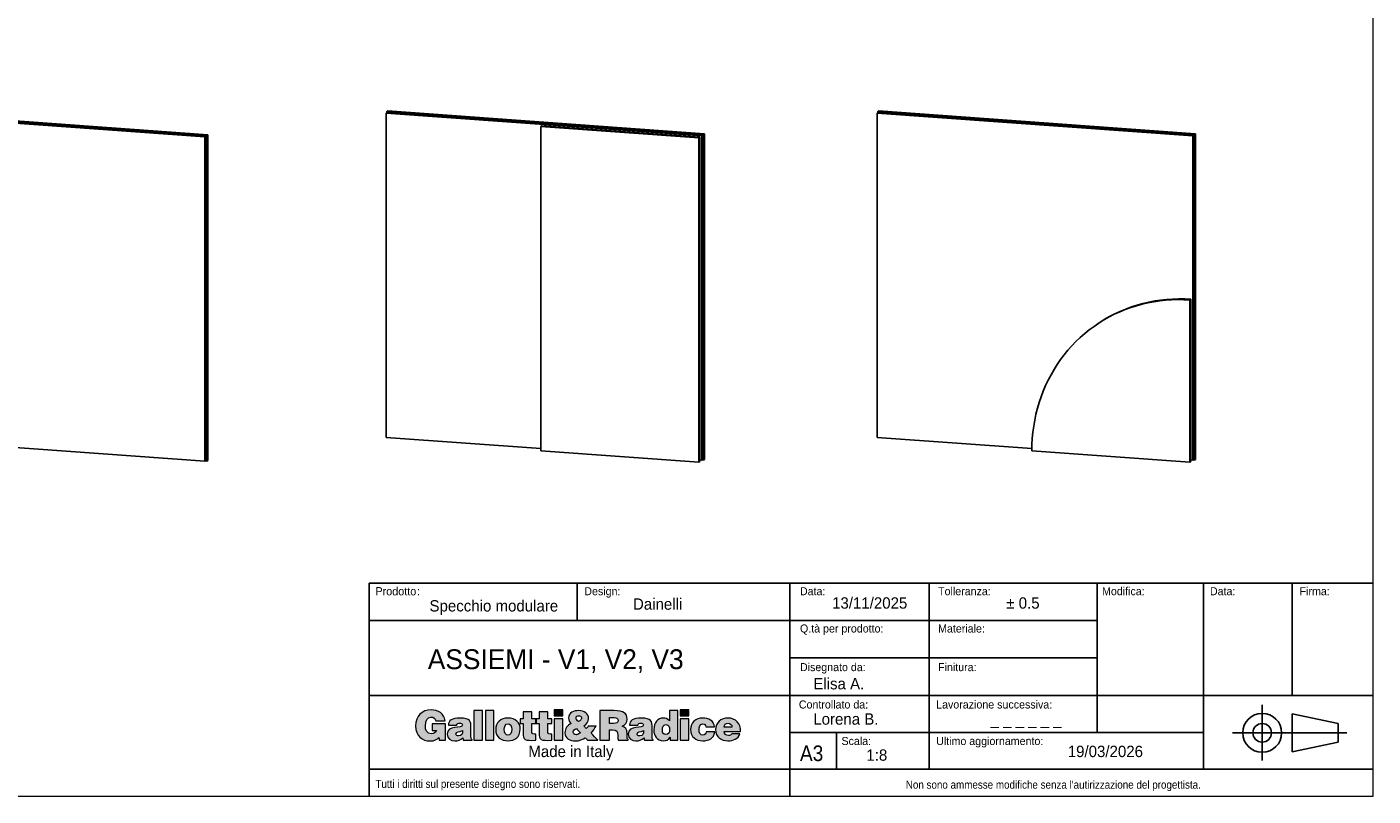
# Model space of a CAD drawing. Header units: millimetres. Extents: x 40 to 3320, y 40 to 2336.
# Tile 2 of 3: x 1312 to 3320, y 40 to 1188. Entities that reach past the tile are written whole.
import ezdxf

# ---------------------------------------------------------------- set-up
doc = ezdxf.new("R2010")
doc.units = ezdxf.units.MM
doc.header["$LTSCALE"] = 8
doc.layers.add('ANNOTAZIONI', color=8, linetype='Continuous')
doc.styles.add('SLDTEXTSTYLE1', font='GOTHIC.TTF', dxfattribs={"width": 0.913})
doc.styles.add('SLDTEXTSTYLE2', font='arial.ttf', dxfattribs={"width": 0.948})
doc.styles.add('SLDTEXTSTYLE3', font='arial.ttf', dxfattribs={"width": 0.948})

# ---------------------------------------------------------------- blocks, each defined once
blk = doc.blocks.new('logo_punti di controllo')
at = {"layer": 'ANNOTAZIONI'}
h = blk.add_hatch(color=256, dxfattribs=at)
edge = h.paths.add_edge_path(flags=0)
edge.add_line((225.7, 24.5), (225.7, 85.5))
edge.add_line((225.7, 85.5), (176.2, 85.5))
edge.add_line((176.2, 85.5), (176.2, 61.6))
edge.add_line((176.2, 61.6), (192.1, 61.6))
edge.add_spline(control_points=[(192.1, 61.6), (190.3, 53.9), (180.9, 48.9), (173.5, 48.9), (155.3, 48.9), (150.4, 63.1), (150.4, 78.8), (150.4, 98.2), (157.2, 111.1), (171.4, 111.1), (180.8, 111.1), (187.3, 106.2), (189.9, 97.2)], knot_values=[31.661, 31.661, 31.661, 31.661, 32.661, 32.661, 32.661, 33.661, 33.661, 33.661, 34.661, 34.661, 34.661, 35.661, 35.661, 35.661, 35.661], weights=[1, 1, 1, 1, 1, 1, 1, 1, 1, 1, 1, 1, 1], degree=3, periodic=0)
edge.add_line((189.9, 97.2), (224.3, 97.2))
edge.add_spline(control_points=[(224.3, 97.2), (219.8, 124.3), (198.5, 138.1), (172, 138.1), (136.3, 138.1), (114.2, 113.9), (114.2, 78.6), (114.2, 40.2), (139.5, 21.9), (167.7, 21.9), (185, 21.9), (195, 28.3), (201, 35.4)], knot_values=[47.825, 47.825, 47.825, 47.825, 48.825, 48.825, 48.825, 49.825, 49.825, 49.825, 50.825, 50.825, 50.825, 51.825, 51.825, 51.825, 51.825], weights=[1, 1, 1, 1, 1, 1, 1, 1, 1, 1, 1, 1, 1], degree=3, periodic=0)
edge.add_line((201, 35.4), (202.4, 24.5))
edge.add_line((202.4, 24.5), (225.7, 24.5))
h = blk.add_hatch(color=256, dxfattribs=at)
edge = h.paths.add_edge_path(flags=0)
edge.add_line((292, 24.8), (324.9, 24.8))
edge.add_line((324.9, 24.8), (324.9, 26.4))
edge.add_spline(control_points=[(324.9, 26.4), (320.8, 29.7), (320.6, 32), (320.6, 36.6), (320.6, 49.1), (320.6, 61.7), (320.6, 74.2), (320.6, 93.3), (318.3, 107.4), (280.3, 107.4), (248.6, 107.4), (236.5, 97.5), (236.5, 80.5)], knot_values=[0.543, 0.543, 0.543, 0.543, 1.543, 1.543, 1.543, 14.848, 14.848, 14.848, 15.848, 15.848, 15.848, 16.848, 16.848, 16.848, 16.848], weights=[1, 1, 1, 1, 1, 1, 1, 1, 1, 1, 1, 1, 1], degree=3, periodic=0)
edge.add_line((236.5, 80.5), (267.1, 80.5))
edge.add_spline(control_points=[(267.1, 80.5), (267.9, 87.4), (273.9, 88.3), (278.3, 88.3), (281.7, 88.3), (288.7, 87.5), (288.7, 81.7), (288.7, 66.7), (231.6, 83.2), (231.6, 46.7), (231.6, 30), (245.1, 22.5), (260.2, 22.5), (272.2, 22.5), (281.4, 25), (290.4, 33.4)], knot_values=[27.71, 27.71, 27.71, 27.71, 28.71, 28.71, 28.71, 29.71, 29.71, 29.71, 30.71, 30.71, 30.71, 31.71, 31.71, 31.71, 32.71, 32.71, 32.71, 32.71], weights=[1, 1, 1, 1, 1, 1, 1, 1, 1, 1, 1, 1, 1, 1, 1, 1], degree=3, periodic=0)
edge.add_line((290.4, 33.4), (292, 24.8))
edge = h.paths.add_edge_path(flags=0)
edge.add_spline(control_points=[(288.7, 60.4), (289.5, 49.3), (285.8, 40.6), (274.6, 40.6)], knot_values=[2, 2, 2, 2, 3, 3, 3, 3], weights=[1, 1, 1, 1], degree=3, periodic=0)
edge.add_spline(control_points=[(274.6, 40.6), (268.3, 40.6), (264.5, 43.4), (264.5, 47.4), (264.5, 57.8), (278.3, 55.3), (288.7, 60.4)], knot_values=[0, 0, 0, 0, 1, 1, 1, 2, 2, 2, 2], weights=[1, 1, 1, 1, 1, 1, 1], degree=3, periodic=0)
for points in [[(363.2, 24.8), (363.2, 135.2), (331.3, 135.2), (331.3, 24.8)], [(406, 24.8), (406, 135.2), (374.1, 135.2), (374.1, 24.8)], [(630.8, 138.1), (630.8, 115.4), (662.6, 115.4), (662.6, 138.1)], [(662.6, 24.8), (662.6, 105.1), (630.8, 105.1), (630.8, 24.8)], [(1100.9, 138.1), (1100.9, 115.4), (1132.8, 115.4), (1132.8, 138.1)], [(1132.8, 24.8), (1132.8, 105.1), (1100.9, 105.1), (1100.9, 24.8)]]:
    blk.add_hatch(color=256, dxfattribs=at).paths.add_polyline_path(points, flags=0)
h = blk.add_hatch(color=256, dxfattribs=at)
edge = h.paths.add_edge_path(flags=0)
edge.add_spline(control_points=[(504.2, 65.7), (504.2, 90.7), (486.7, 107.4), (458.3, 107.4), (431.2, 107.4), (412.8, 92), (412.8, 64.1)], knot_values=[2, 2, 2, 2, 3, 3, 3, 4, 4, 4, 4], weights=[1, 1, 1, 1, 1, 1, 1], degree=3, periodic=0)
edge.add_spline(control_points=[(412.8, 64.1), (412.8, 36.6), (432.7, 22.5), (458.5, 22.5), (484.2, 22.5), (504.2, 36.3), (504.2, 65.7)], knot_values=[0, 0, 0, 0, 1, 1, 1, 2, 2, 2, 2], weights=[1, 1, 1, 1, 1, 1, 1], degree=3, periodic=0)
edge = h.paths.add_edge_path(flags=0)
edge.add_spline(control_points=[(458.5, 44), (450.4, 44), (444.7, 50.6), (444.7, 65.7), (444.7, 74.8), (447.9, 86), (458.8, 86)], knot_values=[2, 2, 2, 2, 3, 3, 3, 4, 4, 4, 4], weights=[1, 1, 1, 1, 1, 1, 1], degree=3, periodic=0)
edge.add_spline(control_points=[(458.8, 86), (467.1, 86.4), (472.3, 77.5), (472.3, 65.7), (472.3, 50.6), (467.1, 44), (458.5, 44)], knot_values=[0, 0, 0, 0, 1, 1, 1, 2, 2, 2, 2], weights=[1, 1, 1, 1, 1, 1, 1], degree=3, periodic=0)
h = blk.add_hatch(color=256, dxfattribs=at)
edge = h.paths.add_edge_path(flags=0)
edge.add_line((561.9, 24.8), (561.9, 47.7))
edge.add_spline(control_points=[(561.9, 47.7), (560.2, 47.7), (558.5, 47.7), (556.9, 47.7), (548, 47.7), (546.9, 50.3), (546.9, 57.6), (546.9, 67.3), (546.9, 77), (546.9, 86.7)], knot_values=[0, 0, 0, 0, 1.792, 1.792, 1.792, 2.792, 2.792, 2.792, 13.111, 13.111, 13.111, 13.111], weights=[1, 1, 1, 1, 1, 1, 1, 1, 1, 1], degree=3, periodic=0)
edge.add_line((546.9, 86.7), (562.2, 86.7))
edge.add_line((562.2, 86.7), (562.2, 105.1))
edge.add_line((562.2, 105.1), (546.9, 105.1))
edge.add_line((546.9, 105.1), (546.9, 130.1))
edge.add_line((546.9, 130.1), (515.5, 130.1))
edge.add_line((515.5, 130.1), (515.5, 105.1))
edge.add_line((515.5, 105.1), (503.7, 105.1))
edge.add_line((503.7, 105.1), (503.7, 86.7))
edge.add_line((503.7, 86.7), (515, 86.7))
edge.add_spline(control_points=[(515, 86.7), (515, 75.6), (515, 64.4), (515, 53.2), (515, 25.4), (520.1, 22.5), (561.9, 24.8)], knot_values=[74.044, 74.044, 74.044, 74.044, 85.937, 85.937, 85.937, 86.937, 86.937, 86.937, 86.937], weights=[1, 1, 1, 1, 1, 1, 1], degree=3, periodic=0)
h = blk.add_hatch(color=256, dxfattribs=at)
edge = h.paths.add_edge_path(flags=0)
edge.add_line((621.8, 24.8), (621.8, 47.7))
edge.add_spline(control_points=[(621.8, 47.7), (620.1, 47.7), (618.4, 47.7), (616.7, 47.7), (607.8, 47.7), (606.8, 50.3), (606.8, 57.6), (606.8, 67.3), (606.8, 77), (606.8, 86.7)], knot_values=[0, 0, 0, 0, 1.792, 1.792, 1.792, 2.792, 2.792, 2.792, 13.111, 13.111, 13.111, 13.111], weights=[1, 1, 1, 1, 1, 1, 1, 1, 1, 1], degree=3, periodic=0)
edge.add_line((606.8, 86.7), (622.1, 86.7))
edge.add_line((622.1, 86.7), (622.1, 105.1))
edge.add_line((622.1, 105.1), (606.8, 105.1))
edge.add_line((606.8, 105.1), (606.8, 130.1))
edge.add_line((606.8, 130.1), (575.3, 130.1))
edge.add_line((575.3, 130.1), (575.3, 105.1))
edge.add_line((575.3, 105.1), (563.5, 105.1))
edge.add_line((563.5, 105.1), (563.5, 86.7))
edge.add_line((563.5, 86.7), (574.9, 86.7))
edge.add_spline(control_points=[(574.9, 86.7), (574.9, 75.6), (574.9, 64.4), (574.9, 53.2), (574.9, 25.4), (579.9, 22.5), (621.8, 24.8)], knot_values=[74.041, 74.041, 74.041, 74.041, 85.934, 85.934, 85.934, 86.934, 86.934, 86.934, 86.934], weights=[1, 1, 1, 1, 1, 1, 1], degree=3, periodic=0)
h = blk.add_hatch(color=256, dxfattribs=at)
edge = h.paths.add_edge_path(flags=0)
edge.add_line((746.4, 34.2), (755.1, 24.8))
edge.add_line((755.1, 24.8), (793.4, 24.8))
edge.add_line((793.4, 24.8), (768.3, 50.7))
edge.add_spline(control_points=[(768.3, 50.7), (775.8, 58.7), (781.8, 67.9), (786.9, 77.5)], knot_values=[26.367462, 26.367462, 26.367462, 26.367462, 27.367462, 27.367462, 27.367462, 27.367462], weights=[1, 1, 1, 1], degree=3, periodic=0)
edge.add_line((786.9, 77.5), (757.7, 77.5))
edge.add_spline(control_points=[(757.7, 77.5), (755.9, 74), (753.6, 71), (750.5, 68.4)], knot_values=[37.686462, 37.686462, 37.686462, 37.686462, 38.686462, 38.686462, 38.686462, 38.686462], weights=[1, 1, 1, 1], degree=3, periodic=0)
edge.add_line((750.5, 68.4), (741, 78.2))
edge.add_spline(control_points=[(741, 78.2), (752.2, 84.3), (759, 92.9), (759, 106.1), (759, 123.8), (742.6, 135.2), (722.2, 135.2), (704.7, 135.2), (684.6, 128.3), (684.6, 107.6), (684.6, 99), (688.5, 92.9), (694.1, 86.9)], knot_values=[43.525807, 43.525807, 43.525807, 43.525807, 44.525807, 44.525807, 44.525807, 45.525807, 45.525807, 45.525807, 46.525807, 46.525807, 46.525807, 47.525807, 47.525807, 47.525807, 47.525807], weights=[1, 1, 1, 1, 1, 1, 1, 1, 1, 1, 1, 1, 1], degree=3, periodic=0)
edge.add_spline(control_points=[(694.1, 86.9), (680.2, 79.8), (671, 68.8), (671, 52.6), (671, 31.3), (689.7, 21.9), (709.9, 21.9), (724.3, 21.9), (739, 27.9), (746.4, 34.2)], knot_values=[47.525807, 47.525807, 47.525807, 47.525807, 48.525807, 48.525807, 48.525807, 49.525807, 49.525807, 49.525807, 50.525807, 50.525807, 50.525807, 50.525807], weights=[1, 1, 1, 1, 1, 1, 1, 1, 1, 1], degree=3, periodic=0)
edge = h.paths.add_edge_path(flags=0)
edge.add_line((713.6, 68.7), (727.8, 53.6))
edge.add_spline(control_points=[(727.8, 53.6), (729.8, 51.5), (729.1, 52), (724.6, 49.3)], knot_values=[0, 0, 0, 0, 1, 1, 1, 1], weights=[1, 1, 1, 1], degree=3, periodic=0)
edge.add_spline(control_points=[(724.6, 49.3), (721.6, 47.5), (715.9, 45.4), (712.4, 45.4), (706.1, 45.4), (701.6, 48.9), (701.6, 55.5), (701.6, 61.8), (707.6, 65.6), (713.6, 68.7)], knot_values=[1, 1, 1, 1, 2, 2, 2, 3, 3, 3, 4, 4, 4, 4], weights=[1, 1, 1, 1, 1, 1, 1, 1, 1, 1], degree=3, periodic=0)
edge = h.paths.add_edge_path(flags=0)
edge.add_spline(control_points=[(721.6, 94.9), (716.4, 98.4), (712.2, 102.2), (712.2, 107.7), (712.2, 113.9), (717.6, 116), (722.9, 116)], knot_values=[2, 2, 2, 2, 3, 3, 3, 4, 4, 4, 4], weights=[1, 1, 1, 1, 1, 1, 1], degree=3, periodic=0)
edge.add_spline(control_points=[(722.9, 116), (726.5, 116), (730.9, 114.5), (732.4, 111.1)], knot_values=[0, 0, 0, 0, 1, 1, 1, 1], weights=[1, 1, 1, 1], degree=3, periodic=0)
edge.add_spline(control_points=[(732.4, 111.1), (735.2, 102.1), (728.8, 98.2), (721.6, 94.9)], knot_values=[1, 1, 1, 1, 2, 2, 2, 2], weights=[1, 1, 1, 1], degree=3, periodic=0)
h = blk.add_hatch(color=256, dxfattribs=at)
edge = h.paths.add_edge_path(flags=0)
edge.add_line((837.7, 63.3), (848.7, 63.3))
edge.add_spline(control_points=[(848.7, 63.3), (865.6, 63.3), (868, 58.5), (868, 44.1), (868, 34.3), (869, 27.3), (869.9, 24.8)], knot_values=[0, 0, 0, 0, 1, 1, 1, 2, 2, 2, 2], weights=[1, 1, 1, 1, 1, 1, 1], degree=3, periodic=0)
edge.add_line((869.9, 24.8), (906.5, 24.8))
edge.add_line((906.5, 24.8), (906.5, 28.2))
edge.add_spline(control_points=[(906.5, 28.2), (902.2, 28.2), (902.7, 33.1), (902.7, 47.5), (902.7, 69.7), (895.6, 72.5), (884, 76.8)], knot_values=[16.174, 16.174, 16.174, 16.174, 17.174, 17.174, 17.174, 18.174, 18.174, 18.174, 18.174], weights=[1, 1, 1, 1, 1, 1, 1], degree=3, periodic=0)
edge.add_spline(control_points=[(884, 76.8), (896.8, 80.3), (902.5, 91), (902.5, 103.8), (902.5, 125.2), (890.4, 135.2), (853.6, 135.2), (836.3, 135.2), (818.9, 135.2), (801.5, 135.2)], knot_values=[18.174, 18.174, 18.174, 18.174, 19.174, 19.174, 19.174, 20.174, 20.174, 20.174, 38.639, 38.639, 38.639, 38.639], weights=[1, 1, 1, 1, 1, 1, 1, 1, 1, 1], degree=3, periodic=0)
edge.add_line((801.5, 135.2), (801.5, 24.8))
edge.add_line((801.5, 24.8), (837.7, 24.8))
edge.add_line((837.7, 24.8), (837.7, 63.3))
edge = h.paths.add_edge_path(flags=0)
edge.add_line((837.7, 87.5), (837.7, 109.4))
edge.add_spline(control_points=[(837.7, 109.4), (843.3, 109.4), (848.9, 109.4), (854.5, 109.4), (863, 109.4), (869.1, 105.7), (869.1, 97.9), (869.1, 90.3), (863.1, 87.5), (851.9, 87.5), (847.2, 87.5), (842.4, 87.5), (837.7, 87.5)], knot_values=[0, 0, 0, 0, 5.974, 5.974, 5.974, 6.974, 6.974, 6.974, 7.974, 7.974, 7.974, 13.024, 13.024, 13.024, 13.024], weights=[1, 1, 1, 1, 1, 1, 1, 1, 1, 1, 1, 1, 1], degree=3, periodic=0)
h = blk.add_hatch(color=256, dxfattribs=at)
edge = h.paths.add_edge_path(flags=0)
edge.add_line((967.4, 24.8), (1000.4, 24.8))
edge.add_line((1000.4, 24.8), (1000.4, 26.4))
edge.add_spline(control_points=[(1000.4, 26.4), (996.3, 29.7), (996.1, 32), (996.1, 36.6), (996.1, 49.1), (996.1, 61.7), (996.1, 74.2), (996.1, 93.3), (993.8, 107.4), (955.8, 107.4), (924.1, 107.4), (912, 97.5), (912, 80.5)], knot_values=[0.543, 0.543, 0.543, 0.543, 1.543, 1.543, 1.543, 14.848, 14.848, 14.848, 15.848, 15.848, 15.848, 16.848, 16.848, 16.848, 16.848], weights=[1, 1, 1, 1, 1, 1, 1, 1, 1, 1, 1, 1, 1], degree=3, periodic=0)
edge.add_line((912, 80.5), (942.6, 80.5))
edge.add_spline(control_points=[(942.6, 80.5), (943.4, 87.4), (949.4, 88.3), (953.8, 88.3), (957.2, 88.3), (964.2, 87.5), (964.2, 81.7), (964.2, 66.7), (907.1, 83.2), (907.1, 46.7), (907.1, 30), (920.6, 22.5), (935.7, 22.5), (947.7, 22.5), (956.9, 25), (965.9, 33.4)], knot_values=[27.709, 27.709, 27.709, 27.709, 28.709, 28.709, 28.709, 29.709, 29.709, 29.709, 30.709, 30.709, 30.709, 31.709, 31.709, 31.709, 32.709, 32.709, 32.709, 32.709], weights=[1, 1, 1, 1, 1, 1, 1, 1, 1, 1, 1, 1, 1, 1, 1, 1], degree=3, periodic=0)
edge.add_line((965.9, 33.4), (967.4, 24.8))
edge = h.paths.add_edge_path(flags=0)
edge.add_spline(control_points=[(964.2, 60.4), (965, 49.3), (961.3, 40.6), (950.1, 40.6)], knot_values=[2, 2, 2, 2, 3, 3, 3, 3], weights=[1, 1, 1, 1], degree=3, periodic=0)
edge.add_spline(control_points=[(950.1, 40.6), (943.8, 40.6), (940, 43.4), (940, 47.4), (940, 57.8), (953.8, 55.3), (964.2, 60.4)], knot_values=[0, 0, 0, 0, 1, 1, 1, 2, 2, 2, 2], weights=[1, 1, 1, 1, 1, 1, 1], degree=3, periodic=0)
h = blk.add_hatch(color=256, dxfattribs=at)
edge = h.paths.add_edge_path(flags=0)
edge.add_line((1063.5, 24.8), (1092.2, 24.8))
edge.add_line((1092.2, 24.8), (1092.2, 135.2))
edge.add_line((1092.2, 135.2), (1060.3, 135.2))
edge.add_line((1060.3, 135.2), (1060.3, 97))
edge.add_spline(control_points=[(1060.3, 97), (1053.6, 105), (1046.5, 107.4), (1036.4, 107.4), (1017.2, 107.4), (1002.4, 90.1), (1002.4, 63.4), (1002.4, 40.8), (1014.6, 22.5), (1038.8, 22.5), (1049.1, 22.5), (1056, 25.7), (1063.5, 35.6)], knot_values=[63.921, 63.921, 63.921, 63.921, 64.921, 64.921, 64.921, 65.921, 65.921, 65.921, 66.921, 66.921, 66.921, 67.921, 67.921, 67.921, 67.921], weights=[1, 1, 1, 1, 1, 1, 1, 1, 1, 1, 1, 1, 1], degree=3, periodic=0)
edge.add_line((1063.5, 35.6), (1063.5, 24.8))
edge = h.paths.add_edge_path(flags=0)
edge.add_spline(control_points=[(1047.7, 82.8), (1058.3, 82.8), (1061.4, 73.1), (1061.4, 64.2), (1061.4, 54.9), (1057.8, 45.5), (1046.8, 45.5)], knot_values=[2, 2, 2, 2, 3, 3, 3, 4, 4, 4, 4], weights=[1, 1, 1, 1, 1, 1, 1], degree=3, periodic=0)
edge.add_spline(control_points=[(1046.8, 45.5), (1036.4, 45.5), (1034.2, 55.3), (1034.2, 63.8), (1034.2, 72.6), (1037.2, 82.8), (1047.7, 82.8)], knot_values=[0, 0, 0, 0, 1, 1, 1, 2, 2, 2, 2], weights=[1, 1, 1, 1, 1, 1, 1], degree=3, periodic=0)
h = blk.add_hatch(color=256, dxfattribs=at)
edge = h.paths.add_edge_path(flags=0)
edge.add_line((1196.6, 74.5), (1228.9, 74.5))
edge.add_spline(control_points=[(1228.9, 74.5), (1226.6, 98.2), (1206.4, 107.4), (1184.9, 107.4), (1158.4, 107.4), (1139.1, 91.6), (1139.1, 64.2), (1139.1, 37.1), (1159, 22.5), (1184.9, 22.5), (1207.2, 22.5), (1226.8, 31.6), (1229.5, 55.9)], knot_values=[0, 0, 0, 0, 1, 1, 1, 2, 2, 2, 3, 3, 3, 4, 4, 4, 4], weights=[1, 1, 1, 1, 1, 1, 1, 1, 1, 1, 1, 1, 1], degree=3, periodic=0)
edge.add_line((1229.5, 55.9), (1197.4, 55.9))
edge.add_spline(control_points=[(1197.4, 55.9), (1196.4, 49.7), (1193.2, 44), (1184.9, 44), (1175.6, 44), (1171, 52), (1171, 64.1), (1171, 73.6), (1173, 86), (1184.9, 86), (1188.5, 86), (1191.2, 84.9), (1193.2, 82.8)], knot_values=[15.404, 15.404, 15.404, 15.404, 16.404, 16.404, 16.404, 17.404, 17.404, 17.404, 18.404, 18.404, 18.404, 19.404, 19.404, 19.404, 19.404], weights=[1, 1, 1, 1, 1, 1, 1, 1, 1, 1, 1, 1, 1], degree=3, periodic=0)
edge.add_spline(control_points=[(1193.2, 82.8), (1195.2, 80.8), (1196.4, 78), (1196.6, 74.5)], knot_values=[19.404, 19.404, 19.404, 19.404, 20.404, 20.404, 20.404, 20.404], weights=[1, 1, 1, 1], degree=3, periodic=0)
h = blk.add_hatch(color=256, dxfattribs=at)
edge = h.paths.add_edge_path(flags=0)
edge.add_line((1264.9, 57.8), (1325.8, 57.8))
edge.add_spline(control_points=[(1325.8, 57.8), (1326.2, 86.9), (1308.3, 107.4), (1278.5, 107.4), (1252.8, 107.4), (1233, 90.6), (1233, 64.2), (1233, 37.2), (1253, 22.5), (1278.7, 22.5), (1297.4, 22.5), (1317.6, 29.1), (1323.1, 49)], knot_values=[0, 0, 0, 0, 1, 1, 1, 2, 2, 2, 3, 3, 3, 4, 4, 4, 4], weights=[1, 1, 1, 1, 1, 1, 1, 1, 1, 1, 1, 1, 1], degree=3, periodic=0)
edge.add_line((1323.1, 49), (1292.7, 49))
edge.add_spline(control_points=[(1292.7, 49), (1290.4, 44.3), (1285.8, 42), (1280.7, 42), (1272.3, 42), (1264.9, 48.3), (1264.9, 57.8)], knot_values=[14.806, 14.806, 14.806, 14.806, 15.806, 15.806, 15.806, 16.806, 16.806, 16.806, 16.806], weights=[1, 1, 1, 1, 1, 1, 1], degree=3, periodic=0)
edge = h.paths.add_edge_path(flags=0)
edge.add_line((1293.9, 74), (1264.9, 74))
edge.add_spline(control_points=[(1264.9, 74), (1264.9, 82.6), (1270.3, 88), (1279.8, 88), (1287.3, 88), (1293.9, 81.4), (1293.9, 74)], knot_values=[0, 0, 0, 0, 1, 1, 1, 2, 2, 2, 2], weights=[1, 1, 1, 1, 1, 1, 1], degree=3, periodic=0)
at = {"color": 7, "linetype": 'Continuous', "lineweight": 18}
for points, knots in [([(224.3, 97.2), (219.8, 124.3), (198.5, 138.1), (172, 138.1), (136.3, 138.1), (114.2, 113.9), (114.2, 78.6), (114.2, 40.2), (139.5, 21.9), (167.7, 21.9), (185, 21.9), (195, 28.3), (201, 35.4)], [47.825, 47.825, 47.825, 47.825, 48.825, 48.825, 48.825, 49.825, 49.825, 49.825, 50.825, 50.825, 50.825, 51.825, 51.825, 51.825, 51.825]), ([(192.1, 61.6), (190.3, 53.9), (180.9, 48.9), (173.5, 48.9), (155.3, 48.9), (150.4, 63.1), (150.4, 78.8), (150.4, 98.2), (157.2, 111.1), (171.4, 111.1), (180.8, 111.1), (187.3, 106.2), (189.9, 97.2)], [31.661, 31.661, 31.661, 31.661, 32.661, 32.661, 32.661, 33.661, 33.661, 33.661, 34.661, 34.661, 34.661, 35.661, 35.661, 35.661, 35.661]), ([(324.9, 26.4), (320.8, 29.7), (320.6, 32), (320.6, 36.6), (320.6, 49.1), (320.6, 61.7), (320.6, 74.2), (320.6, 93.3), (318.3, 107.4), (280.3, 107.4), (248.6, 107.4), (236.5, 97.5), (236.5, 80.5)], [0.543, 0.543, 0.543, 0.543, 1.543, 1.543, 1.543, 14.848, 14.848, 14.848, 15.848, 15.848, 15.848, 16.848, 16.848, 16.848, 16.848]), ([(504.2, 65.7), (504.2, 90.7), (486.7, 107.4), (458.3, 107.4), (431.2, 107.4), (412.8, 92), (412.8, 64.1)], [2, 2, 2, 2, 3, 3, 3, 4, 4, 4, 4]), ([(741, 78.2), (752.2, 84.3), (759, 92.9), (759, 106.1), (759, 123.8), (742.6, 135.2), (722.2, 135.2), (704.7, 135.2), (684.6, 128.3), (684.6, 107.6), (684.6, 99), (688.5, 92.9), (694.1, 86.9)], [43.525807, 43.525807, 43.525807, 43.525807, 44.525807, 44.525807, 44.525807, 45.525807, 45.525807, 45.525807, 46.525807, 46.525807, 46.525807, 47.525807, 47.525807, 47.525807, 47.525807]), ([(721.6, 94.9), (716.4, 98.4), (712.2, 102.2), (712.2, 107.7), (712.2, 113.9), (717.6, 116), (722.9, 116)], [2, 2, 2, 2, 3, 3, 3, 4, 4, 4, 4]), ([(884, 76.8), (896.8, 80.3), (902.5, 91), (902.5, 103.8), (902.5, 125.2), (890.4, 135.2), (853.6, 135.2), (836.3, 135.2), (818.9, 135.2), (801.5, 135.2)], [18.174, 18.174, 18.174, 18.174, 19.174, 19.174, 19.174, 20.174, 20.174, 20.174, 38.639, 38.639, 38.639, 38.639]), ([(837.7, 109.4), (843.3, 109.4), (848.9, 109.4), (854.5, 109.4), (863, 109.4), (869.1, 105.7), (869.1, 97.9), (869.1, 90.3), (863.1, 87.5), (851.9, 87.5), (847.2, 87.5), (842.4, 87.5), (837.7, 87.5)], [0, 0, 0, 0, 5.974, 5.974, 5.974, 6.974, 6.974, 6.974, 7.974, 7.974, 7.974, 13.024, 13.024, 13.024, 13.024]), ([(1000.4, 26.4), (996.3, 29.7), (996.1, 32), (996.1, 36.6), (996.1, 49.1), (996.1, 61.7), (996.1, 74.2), (996.1, 93.3), (993.8, 107.4), (955.8, 107.4), (924.1, 107.4), (912, 97.5), (912, 80.5)], [0.543, 0.543, 0.543, 0.543, 1.543, 1.543, 1.543, 14.848, 14.848, 14.848, 15.848, 15.848, 15.848, 16.848, 16.848, 16.848, 16.848]), ([(1060.3, 97), (1053.6, 105), (1046.5, 107.4), (1036.4, 107.4), (1017.2, 107.4), (1002.4, 90.1), (1002.4, 63.4), (1002.4, 40.8), (1014.6, 22.5), (1038.8, 22.5), (1049.1, 22.5), (1056, 25.7), (1063.5, 35.6)], [63.921, 63.921, 63.921, 63.921, 64.921, 64.921, 64.921, 65.921, 65.921, 65.921, 66.921, 66.921, 66.921, 67.921, 67.921, 67.921, 67.921]), ([(1228.9, 74.5), (1226.6, 98.2), (1206.4, 107.4), (1184.9, 107.4), (1158.4, 107.4), (1139.1, 91.6), (1139.1, 64.2), (1139.1, 37.1), (1159, 22.5), (1184.9, 22.5), (1207.2, 22.5), (1226.8, 31.6), (1229.5, 55.9)], [0, 0, 0, 0, 1, 1, 1, 2, 2, 2, 3, 3, 3, 4, 4, 4, 4]), ([(1325.8, 57.8), (1326.2, 86.9), (1308.3, 107.4), (1278.5, 107.4), (1252.8, 107.4), (1233, 90.6), (1233, 64.2), (1233, 37.2), (1253, 22.5), (1278.7, 22.5), (1297.4, 22.5), (1317.6, 29.1), (1323.1, 49)], [0, 0, 0, 0, 1, 1, 1, 2, 2, 2, 3, 3, 3, 4, 4, 4, 4]), ([(267.1, 80.5), (267.9, 87.4), (273.9, 88.3), (278.3, 88.3), (281.7, 88.3), (288.7, 87.5), (288.7, 81.7), (288.7, 66.7), (231.6, 83.2), (231.6, 46.7), (231.6, 30), (245.1, 22.5), (260.2, 22.5), (272.2, 22.5), (281.4, 25), (290.4, 33.4)], [27.71, 27.71, 27.71, 27.71, 28.71, 28.71, 28.71, 29.71, 29.71, 29.71, 30.71, 30.71, 30.71, 31.71, 31.71, 31.71, 32.71, 32.71, 32.71, 32.71]), ([(274.6, 40.6), (268.3, 40.6), (264.5, 43.4), (264.5, 47.4), (264.5, 57.8), (278.3, 55.3), (288.7, 60.4)], [0, 0, 0, 0, 1, 1, 1, 2, 2, 2, 2]), ([(412.8, 64.1), (412.8, 36.6), (432.7, 22.5), (458.5, 22.5), (484.2, 22.5), (504.2, 36.3), (504.2, 65.7)], [0, 0, 0, 0, 1, 1, 1, 2, 2, 2, 2]), ([(458.5, 44), (450.4, 44), (444.7, 50.6), (444.7, 65.7), (444.7, 74.8), (447.9, 86), (458.8, 86)], [2, 2, 2, 2, 3, 3, 3, 4, 4, 4, 4]), ([(458.8, 86), (467.1, 86.4), (472.3, 77.5), (472.3, 65.7), (472.3, 50.6), (467.1, 44), (458.5, 44)], [0, 0, 0, 0, 1, 1, 1, 2, 2, 2, 2]), ([(515, 86.7), (515, 75.6), (515, 64.4), (515, 53.2), (515, 25.4), (520.1, 22.5), (561.9, 24.8)], [74.044, 74.044, 74.044, 74.044, 85.937, 85.937, 85.937, 86.937, 86.937, 86.937, 86.937]), ([(561.9, 47.7), (560.2, 47.7), (558.5, 47.7), (556.9, 47.7), (548, 47.7), (546.9, 50.3), (546.9, 57.6), (546.9, 67.3), (546.9, 77), (546.9, 86.7)], [0, 0, 0, 0, 1.792, 1.792, 1.792, 2.792, 2.792, 2.792, 13.111, 13.111, 13.111, 13.111]), ([(574.9, 86.7), (574.9, 75.6), (574.9, 64.4), (574.9, 53.2), (574.9, 25.4), (579.9, 22.5), (621.8, 24.8)], [74.041, 74.041, 74.041, 74.041, 85.934, 85.934, 85.934, 86.934, 86.934, 86.934, 86.934]), ([(621.8, 47.7), (620.1, 47.7), (618.4, 47.7), (616.7, 47.7), (607.8, 47.7), (606.8, 50.3), (606.8, 57.6), (606.8, 67.3), (606.8, 77), (606.8, 86.7)], [0, 0, 0, 0, 1.792, 1.792, 1.792, 2.792, 2.792, 2.792, 13.111, 13.111, 13.111, 13.111]), ([(694.1, 86.9), (680.2, 79.8), (671, 68.8), (671, 52.6), (671, 31.3), (689.7, 21.9), (709.9, 21.9), (724.3, 21.9), (739, 27.9), (746.4, 34.2)], [47.525807, 47.525807, 47.525807, 47.525807, 48.525807, 48.525807, 48.525807, 49.525807, 49.525807, 49.525807, 50.525807, 50.525807, 50.525807, 50.525807]), ([(724.6, 49.3), (721.6, 47.5), (715.9, 45.4), (712.4, 45.4), (706.1, 45.4), (701.6, 48.9), (701.6, 55.5), (701.6, 61.8), (707.6, 65.6), (713.6, 68.7)], [1, 1, 1, 1, 2, 2, 2, 3, 3, 3, 4, 4, 4, 4]), ([(848.7, 63.3), (865.6, 63.3), (868, 58.5), (868, 44.1), (868, 34.3), (869, 27.3), (869.9, 24.8)], [0, 0, 0, 0, 1, 1, 1, 2, 2, 2, 2]), ([(906.5, 28.2), (902.2, 28.2), (902.7, 33.1), (902.7, 47.5), (902.7, 69.7), (895.6, 72.5), (884, 76.8)], [16.174, 16.174, 16.174, 16.174, 17.174, 17.174, 17.174, 18.174, 18.174, 18.174, 18.174]), ([(942.6, 80.5), (943.4, 87.4), (949.4, 88.3), (953.8, 88.3), (957.2, 88.3), (964.2, 87.5), (964.2, 81.7), (964.2, 66.7), (907.1, 83.2), (907.1, 46.7), (907.1, 30), (920.6, 22.5), (935.7, 22.5), (947.7, 22.5), (956.9, 25), (965.9, 33.4)], [27.709, 27.709, 27.709, 27.709, 28.709, 28.709, 28.709, 29.709, 29.709, 29.709, 30.709, 30.709, 30.709, 31.709, 31.709, 31.709, 32.709, 32.709, 32.709, 32.709]), ([(950.1, 40.6), (943.8, 40.6), (940, 43.4), (940, 47.4), (940, 57.8), (953.8, 55.3), (964.2, 60.4)], [0, 0, 0, 0, 1, 1, 1, 2, 2, 2, 2]), ([(1046.8, 45.5), (1036.4, 45.5), (1034.2, 55.3), (1034.2, 63.8), (1034.2, 72.6), (1037.2, 82.8), (1047.7, 82.8)], [0, 0, 0, 0, 1, 1, 1, 2, 2, 2, 2]), ([(1047.7, 82.8), (1058.3, 82.8), (1061.4, 73.1), (1061.4, 64.2), (1061.4, 54.9), (1057.8, 45.5), (1046.8, 45.5)], [2, 2, 2, 2, 3, 3, 3, 4, 4, 4, 4]), ([(1197.4, 55.9), (1196.4, 49.7), (1193.2, 44), (1184.9, 44), (1175.6, 44), (1171, 52), (1171, 64.1), (1171, 73.6), (1173, 86), (1184.9, 86), (1188.5, 86), (1191.2, 84.9), (1193.2, 82.8)], [15.404, 15.404, 15.404, 15.404, 16.404, 16.404, 16.404, 17.404, 17.404, 17.404, 18.404, 18.404, 18.404, 19.404, 19.404, 19.404, 19.404]), ([(1264.9, 74), (1264.9, 82.6), (1270.3, 88), (1279.8, 88), (1287.3, 88), (1293.9, 81.4), (1293.9, 74)], [0, 0, 0, 0, 1, 1, 1, 2, 2, 2, 2]), ([(1292.7, 49), (1290.4, 44.3), (1285.8, 42), (1280.7, 42), (1272.3, 42), (1264.9, 48.3), (1264.9, 57.8)], [14.806, 14.806, 14.806, 14.806, 15.806, 15.806, 15.806, 16.806, 16.806, 16.806, 16.806])]:
    blk.add_open_spline(points, degree=3, knots=knots, dxfattribs=at)
for points, degree in [([(331.3, 135.2), (331.3, 80), (331.3, 24.8)], 2), ([(363.2, 135.2), (347.2, 135.2), (331.3, 135.2)], 2), ([(363.2, 24.8), (363.2, 80), (363.2, 135.2)], 2), ([(374.1, 135.2), (374.1, 80), (374.1, 24.8)], 2), ([(406, 135.2), (390.1, 135.2), (374.1, 135.2)], 2), ([(406, 24.8), (406, 80), (406, 135.2)], 2), ([(503.7, 105.1), (503.7, 99), (503.7, 92.9), (503.7, 86.7)], 3), ([(515.5, 105.1), (511.5, 105.1), (507.6, 105.1), (503.7, 105.1)], 3), ([(515.5, 130.1), (515.5, 121.8), (515.5, 113.5), (515.5, 105.1)], 3), ([(546.9, 130.1), (536.4, 130.1), (526, 130.1), (515.5, 130.1)], 3), ([(546.9, 105.1), (546.9, 113.5), (546.9, 121.8), (546.9, 130.1)], 3), ([(562.2, 105.1), (557.1, 105.1), (552, 105.1), (546.9, 105.1)], 3), ([(562.2, 86.7), (562.2, 92.9), (562.2, 99), (562.2, 105.1)], 3), ([(563.5, 105.1), (563.5, 99), (563.5, 92.9), (563.5, 86.7)], 3), ([(575.3, 105.1), (571.4, 105.1), (567.5, 105.1), (563.5, 105.1)], 3), ([(575.3, 130.1), (575.3, 121.8), (575.3, 113.5), (575.3, 105.1)], 3), ([(606.8, 130.1), (596.3, 130.1), (585.8, 130.1), (575.3, 130.1)], 3), ([(606.8, 105.1), (606.8, 113.5), (606.8, 121.8), (606.8, 130.1)], 3), ([(622.1, 105.1), (617, 105.1), (611.9, 105.1), (606.8, 105.1)], 3), ([(622.1, 86.7), (622.1, 92.9), (622.1, 99), (622.1, 105.1)], 3), ([(630.8, 138.1), (630.8, 126.7), (630.8, 115.4)], 2), ([(662.6, 138.1), (646.7, 138.1), (630.8, 138.1)], 2), ([(630.8, 115.4), (646.7, 115.4), (662.6, 115.4)], 2), ([(630.8, 105.1), (630.8, 65), (630.8, 24.8)], 2), ([(662.6, 105.1), (646.7, 105.1), (630.8, 105.1)], 2), ([(662.6, 115.4), (662.6, 126.7), (662.6, 138.1)], 2), ([(662.6, 24.8), (662.6, 65), (662.6, 105.1)], 2), ([(732.4, 111.1), (735.2, 102.1), (728.8, 98.2), (721.6, 94.9)], 3), ([(722.9, 116), (726.5, 116), (730.9, 114.5), (732.4, 111.1)], 3), ([(801.5, 135.2), (801.5, 98.4), (801.5, 61.6), (801.5, 24.8)], 3), ([(837.7, 87.5), (837.7, 94.8), (837.7, 102.1), (837.7, 109.4)], 3), ([(1060.3, 135.2), (1060.3, 122.5), (1060.3, 109.7), (1060.3, 97)], 3), ([(1092.2, 135.2), (1081.5, 135.2), (1070.9, 135.2), (1060.3, 135.2)], 3), ([(1092.2, 24.8), (1092.2, 61.6), (1092.2, 98.4), (1092.2, 135.2)], 3), ([(1100.9, 138.1), (1100.9, 126.7), (1100.9, 115.4)], 2), ([(1132.8, 138.1), (1116.8, 138.1), (1100.9, 138.1)], 2), ([(1100.9, 115.4), (1116.8, 115.4), (1132.8, 115.4)], 2), ([(1100.9, 105.1), (1100.9, 65), (1100.9, 24.8)], 2), ([(1132.8, 105.1), (1116.8, 105.1), (1100.9, 105.1)], 2), ([(1132.8, 115.4), (1132.8, 126.7), (1132.8, 138.1)], 2), ([(1132.8, 24.8), (1132.8, 65), (1132.8, 105.1)], 2), ([(176.2, 85.5), (176.2, 77.5), (176.2, 69.6), (176.2, 61.6)], 3), ([(225.7, 85.5), (209.2, 85.5), (192.7, 85.5), (176.2, 85.5)], 3), ([(176.2, 61.6), (181.5, 61.6), (186.8, 61.6), (192.1, 61.6)], 3), ([(189.9, 97.2), (201.4, 97.2), (212.8, 97.2), (224.3, 97.2)], 3), ([(225.7, 24.5), (225.7, 44.9), (225.7, 65.2), (225.7, 85.5)], 3), ([(236.5, 80.5), (246.7, 80.5), (256.9, 80.5), (267.1, 80.5)], 3), ([(288.7, 60.4), (289.5, 49.3), (285.8, 40.6), (274.6, 40.6)], 3), ([(503.7, 86.7), (507.5, 86.7), (511.2, 86.7), (515, 86.7)], 3), ([(546.9, 86.7), (552, 86.7), (557.1, 86.7), (562.2, 86.7)], 3), ([(563.5, 86.7), (567.3, 86.7), (571.1, 86.7), (574.9, 86.7)], 3), ([(606.8, 86.7), (611.9, 86.7), (617, 86.7), (622.1, 86.7)], 3), ([(713.6, 68.7), (718.3, 63.6), (723.1, 58.6), (727.8, 53.6)], 3), ([(727.8, 53.6), (729.8, 51.5), (729.1, 52), (724.6, 49.3)], 3), ([(750.5, 68.4), (747.4, 71.6), (744.2, 74.9), (741, 78.2)], 3), ([(757.7, 77.5), (755.9, 74), (753.6, 71), (750.5, 68.4)], 3), ([(786.9, 77.5), (777.1, 77.5), (767.4, 77.5), (757.7, 77.5)], 3), ([(768.3, 50.7), (775.8, 58.7), (781.8, 67.9), (786.9, 77.5)], 3), ([(793.4, 24.8), (785.1, 33.5), (776.7, 42.1), (768.3, 50.7)], 3), ([(837.7, 63.3), (841.4, 63.3), (845, 63.3), (848.7, 63.3)], 3), ([(837.7, 24.8), (837.7, 37.6), (837.7, 50.5), (837.7, 63.3)], 3), ([(912, 80.5), (922.2, 80.5), (932.4, 80.5), (942.6, 80.5)], 3), ([(964.2, 60.4), (965, 49.3), (961.3, 40.6), (950.1, 40.6)], 3), ([(1193.2, 82.8), (1195.2, 80.8), (1196.4, 78), (1196.6, 74.5)], 3), ([(1196.6, 74.5), (1207.4, 74.5), (1218.1, 74.5), (1228.9, 74.5)], 3), ([(1229.5, 55.9), (1218.8, 55.9), (1208.1, 55.9), (1197.4, 55.9)], 3), ([(1293.9, 74), (1284.2, 74), (1274.6, 74), (1264.9, 74)], 3), ([(1264.9, 57.8), (1285.2, 57.8), (1305.5, 57.8), (1325.8, 57.8)], 3), ([(201, 35.4), (201.4, 31.8), (201.9, 28.1), (202.4, 24.5)], 3), ([(202.4, 24.5), (210.1, 24.5), (217.9, 24.5), (225.7, 24.5)], 3), ([(290.4, 33.4), (290.9, 30.5), (291.4, 27.7), (292, 24.8)], 3), ([(292, 24.8), (302.9, 24.8), (313.9, 24.8), (324.9, 24.8)], 3), ([(324.9, 24.8), (324.9, 25.3), (324.9, 25.8), (324.9, 26.4)], 3), ([(331.3, 24.8), (347.2, 24.8), (363.2, 24.8)], 2), ([(374.1, 24.8), (390.1, 24.8), (406, 24.8)], 2), ([(561.9, 24.8), (561.9, 32.4), (561.9, 40), (561.9, 47.7)], 3), ([(621.8, 24.8), (621.8, 32.4), (621.8, 40), (621.8, 47.7)], 3), ([(630.8, 24.8), (646.7, 24.8), (662.6, 24.8)], 2), ([(746.4, 34.2), (749.3, 31.1), (752.2, 27.9), (755.1, 24.8)], 3), ([(755.1, 24.8), (767.9, 24.8), (780.7, 24.8), (793.4, 24.8)], 3), ([(801.5, 24.8), (813.6, 24.8), (825.6, 24.8), (837.7, 24.8)], 3), ([(869.9, 24.8), (882.1, 24.8), (894.3, 24.8), (906.5, 24.8)], 3), ([(906.5, 24.8), (906.5, 25.9), (906.5, 27.1), (906.5, 28.2)], 3), ([(965.9, 33.4), (966.4, 30.5), (966.9, 27.7), (967.4, 24.8)], 3), ([(967.4, 24.8), (978.4, 24.8), (989.4, 24.8), (1000.4, 24.8)], 3), ([(1000.4, 24.8), (1000.4, 25.3), (1000.4, 25.8), (1000.4, 26.4)], 3), ([(1063.5, 35.6), (1063.5, 32), (1063.5, 28.4), (1063.5, 24.8)], 3), ([(1063.5, 24.8), (1073.1, 24.8), (1082.6, 24.8), (1092.2, 24.8)], 3), ([(1100.9, 24.8), (1116.8, 24.8), (1132.8, 24.8)], 2), ([(1323.1, 49), (1313, 49), (1302.8, 49), (1292.7, 49)], 3)]:
    blk.add_open_spline(points, degree=degree, dxfattribs=at)
blk = doc.blocks.new('SW_NOTE_0')
at = {"layer": 'ANNOTAZIONI', "color": 0, "attachment_point": 1}
for s, insert, char_height, style in [('Prodotto', (0, 15.7), 12.19, 'SLDTEXTSTYLE2'), (':', (62.2, 15.5), 12, 'SLDTEXTSTYLE1')]:
    blk.add_mtext(s, dxfattribs=dict(at, insert=insert, char_height=char_height, style=style))

msp = doc.modelspace()

# ---------------------------------------------------------------- linework, layer by layer
at = {"color": 7, "linetype": 'Continuous', "lineweight": 18}
for p, q in [((3320, 40), (3320, 2336)), ((40, 40), (3320, 40))]:
    msp.add_line(p, q, dxfattribs=at)
at = {"color": 7, "linetype": 'Continuous', "lineweight": 25}
for p, q in [((1106.52, 1057.87), (1577.54, 1023.96)), ((1107.45, 1060.16), (1580.37, 1026.11)), ((1108.4, 1059.11), (1579.42, 1025.2)), ((1581.62, 1026.94), (1108.71, 1060.99)), ((1849.66, 1060.67), (1847.78, 1059.42)), ((1847.78, 1059.42), (2318.8, 1025.52)), ((1847.78, 575.37), (1847.78, 1059.42)), ((1849.97, 1062.54), (1848.71, 1061.71)), ((1848.71, 1061.71), (2321.63, 1027.67)), ((1848.71, 1060.04), (1848.71, 1061.71)), ((1849.66, 1060.67), (2320.68, 1026.76)), ((2322.88, 1028.49), (1849.97, 1062.54)), ((2582.07, 1060.67), (2580.19, 1059.42)), ((2580.19, 1059.42), (3051.21, 1025.52)), ((2580.19, 575.37), (2580.19, 1059.42)), ((2582.38, 1062.54), (2581.12, 1061.71)), ((2581.12, 1061.71), (3054.04, 1027.67)), ((2581.12, 1060.04), (2581.12, 1061.71)), ((2582.07, 1060.67), (3053.09, 1026.76)), ((3055.29, 1028.49), (2582.38, 1062.54)), ((1579.42, 1025.2), (1577.54, 1023.96)), ((1579.42, 1025.2), (1579.42, 541.15)), ((1581.62, 1026.94), (1580.37, 1026.11)), ((1580.37, 1026.11), (1580.37, 540.11)), ((1581.62, 540.93), (1581.62, 1026.94)), ((2078.59, 1039.36), (2080.16, 1040.4)), ((2314.1, 1022.41), (2078.59, 1039.36)), ((2078.59, 1039.36), (2078.59, 555.31)), ((2315.66, 1023.44), (2080.16, 1040.4)), ((2320.68, 1026.76), (2318.8, 1025.52)), ((2318.8, 1025.52), (2318.8, 541.46)), ((2320.68, 1026.76), (2320.68, 542.7)), ((2322.88, 1028.49), (2321.63, 1027.67)), ((2321.63, 1027.67), (2321.63, 541.66)), ((2322.88, 542.49), (2322.88, 1028.49)), ((3053.09, 1026.76), (3051.21, 1025.52)), ((3051.21, 1025.52), (3051.21, 541.46)), ((3053.09, 1026.76), (3053.09, 542.7)), ((3055.29, 1028.49), (3054.04, 1027.67)), ((3054.04, 1027.67), (3054.04, 541.66)), ((3055.29, 542.49), (3055.29, 1028.49)), ((1577.54, 1023.96), (1577.54, 539.91)), ((2314.1, 1022.41), (2315.66, 1023.44)), ((2314.1, 538.35), (2314.1, 1022.41)), ((2315.66, 539.39), (2315.66, 1023.44)), ((3046.51, 780.38), (3048.07, 781.42)), ((3046.51, 538.35), (3046.51, 780.38)), ((3048.07, 539.39), (3048.07, 781.42)), ((2911.31, 746.27), (2909.75, 745.24)), ((1577.54, 539.91), (1106.52, 573.81)), ((2078.59, 558.75), (1847.78, 575.37)), ((2811.02, 558.75), (2580.19, 575.37)), ((2078.59, 555.31), (2314.1, 538.35)), ((2320.68, 542.7), (2318.8, 541.46)), ((2322.88, 542.49), (2321.63, 541.66)), ((2811, 555.31), (3046.51, 538.35)), ((3053.09, 542.7), (3051.21, 541.46)), ((3055.29, 542.49), (3054.04, 541.66)), ((1579.42, 541.15), (1577.54, 539.91)), ((1580.37, 540.11), (1578.09, 540.27)), ((1581.62, 540.93), (1580.37, 540.11)), ((2314.1, 538.35), (2315.66, 539.39)), ((2318.8, 541.46), (2315.66, 541.69)), ((2321.63, 541.66), (2319.35, 541.82)), ((3046.51, 538.35), (3048.07, 539.39)), ((3051.21, 541.46), (3048.07, 541.69)), ((3054.04, 541.66), (3051.76, 541.82))]:
    msp.add_line(p, q, dxfattribs=at)
at = {"color": 7, "linetype": 'Continuous', "lineweight": 25, "flags": 128}
msp.add_lwpolyline([(3046.51, 780.38), (3037.49, 780.85), (3028.48, 780.97), (3019.5, 780.73), (3010.56, 780.13), (3001.67, 779.18), (2992.84, 777.88), (2984.1, 776.22), (2975.45, 774.22), (2966.9, 771.87), (2958.47, 769.17), (2950.17, 766.14), (2942.01, 762.77), (2934, 759.08), (2926.16, 755.06), (2918.49, 750.72), (2911.01, 746.07), (2903.74, 741.11), (2896.67, 735.86), (2889.82, 730.32), (2883.2, 724.5), (2876.82, 718.4), (2870.69, 712.04), (2864.81, 705.42), (2859.21, 698.56), (2853.88, 691.46), (2848.83, 684.14), (2844.07, 676.61), (2839.61, 668.87), (2835.45, 660.94), (2831.6, 652.83), (2828.07, 644.55), (2824.86, 636.12), (2821.97, 627.54), (2819.42, 618.83), (2817.19, 610.01), (2815.31, 601.08), (2813.76, 592.05), (2812.55, 582.95), (2811.69, 573.78), (2811.17, 564.57), (2811, 555.31)], dxfattribs=at)
at = {"color": 7, "linetype": 'Continuous', "lineweight": 25}
msp.add_arc((3031.15, 563.59), 218.49, 85.55878, 123.26438, dxfattribs=at)
at = {"layer": 'ANNOTAZIONI'}
for p, q in [((1822.41, 40), (1822.41, 358.01)), ((1822.41, 358.01), (3320, 358.01)), ((2132.68, 358.01), (2132.68, 302.13)), ((2449.79, 358.01), (2449.79, 40)), ((2658.04, 80), (2658.04, 358.01)), ((2908.56, 358.01), (2908.56, 134.68)), ((3067.12, 80), (3067.12, 358.01)), ((3199.13, 358.01), (3199.13, 190.37)), ((1822.41, 302.13), (2908.56, 302.13)), ((2449.79, 246.25), (2908.56, 246.25)), ((2449.79, 190.37), (1822.41, 190.37)), ((2449.79, 190.37), (3320, 190.37)), ((3154.61, 176.29), (3154.61, 93.06)), ((3199.13, 162.8), (3199.13, 106.09)), ((3267.86, 148.27), (3199.13, 162.8)), ((3267.86, 120.63), (3267.86, 148.27)), ((2449.79, 134.68), (3067.12, 134.68)), ((2519.59, 134.68), (2519.59, 80)), ((3280.8, 134.64), (3110.24, 134.64)), ((3199.13, 106.09), (3267.86, 120.63)), ((1822.4, 80), (3320.01, 80))]:
    msp.add_line(p, q, dxfattribs=at)
for radius in [29.03, 13.82]:
    msp.add_circle((3154.61, 134.45), radius, dxfattribs=at)

# ---------------------------------------------------------------- block references
msp.add_blockref('SW_NOTE_0', (1831.79, 336.14), dxfattribs=at)
at = {"layer": 'ANNOTAZIONI', "xscale": 0.4000000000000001, "yscale": 0.4000000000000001, "zscale": 0.4000000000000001}
msp.add_blockref('logo_punti di controllo', (1846.15, 113.5), dxfattribs=at)

# ---------------------------------------------------------------- texts
at = {"layer": 'ANNOTAZIONI', "attachment_point": 1}
for s, insert, char_height, style in [('Design:', (2143.42, 351.8), 12, 'SLDTEXTSTYLE2'), ('Data:', (2465.12, 351.8), 12, 'SLDTEXTSTYLE2'), ('Tolleranza:', (2671.13, 351.8), 12, 'SLDTEXTSTYLE2'), ('Modifica:', (2915.73, 351.8), 12, 'SLDTEXTSTYLE2'), ('Data:', (3076.69, 351.8), 12, 'SLDTEXTSTYLE2'), ('Firma:', (3210.42, 351.8), 12, 'SLDTEXTSTYLE2'), ('Specchio modulare', (1912.49, 332.44), 16.9333, 'SLDTEXTSTYLE2'), ('Dainelli', (2215.99, 335.09), 16.933, 'SLDTEXTSTYLE2'), ('13/11/2025', (2513, 336.68), 16.933, 'SLDTEXTSTYLE2'), ('± 0.5', (2772.88, 336.68), 16.933, 'SLDTEXTSTYLE2'), ('Q.tà per prodotto:', (2465.12, 296.12), 12, 'SLDTEXTSTYLE2'), ('Materiale:', (2671.13, 296.12), 12, 'SLDTEXTSTYLE2'), ('ASSIEMI - V1, V2, V3', (1909.95, 259.09), 29.6333, 'SLDTEXTSTYLE2'), ('Disegnato da:', (2465.12, 238.48), 12, 'SLDTEXTSTYLE2'), ('Finitura:', (2671.13, 238.48), 12, 'SLDTEXTSTYLE2'), ('Elisa A.', (2485.01, 216.22), 16.933, 'SLDTEXTSTYLE2'), ('Controllato da:', (2463.47, 182.71), 12, 'SLDTEXTSTYLE2'), ('Lavorazione successiva:', (2668.26, 182.71), 12, 'SLDTEXTSTYLE2'), ('Lorena B.', (2485.01, 163.5), 16.933, 'SLDTEXTSTYLE2'), ('_ _ _ _ _ _', (2749.43, 163.5), 16.9333, 'SLDTEXTSTYLE2'), ('Scala:', (2527.06, 128.21), 12, 'SLDTEXTSTYLE2'), ('Ultimo aggiornamento:', (2668.26, 128.21), 12, 'SLDTEXTSTYLE2'), ('Made in Italy', (2059.88, 115.16), 16.9333, 'SLDTEXTSTYLE3'), ('A3', (2465.12, 115.54), 23.283, 'SLDTEXTSTYLE1'), ('1:8', (2564.17, 109.68), 16.933, 'SLDTEXTSTYLE2'), ('19/03/2026', (2864.54, 115.16), 16.933, 'SLDTEXTSTYLE2'), ('Tutti i diritti sul presente disegno sono riservati.', (1831.79, 64.26), 12, 'SLDTEXTSTYLE1'), ("Non sono ammesse modifiche senza l'autirizzazione del progettista.", (2622.99, 63.06), 12, 'SLDTEXTSTYLE1')]:
    msp.add_mtext(s, dxfattribs=dict(at, insert=insert, char_height=char_height, style=style))

doc.saveas('drawing.dxf')
